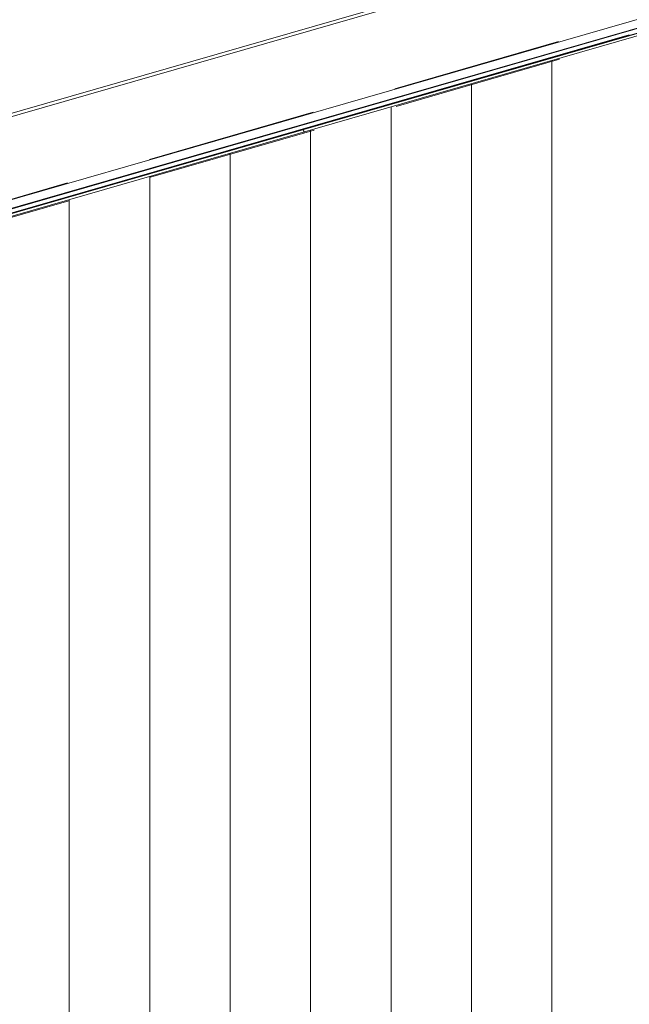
# Model space of a CAD drawing. Header units: millimetres. Extents: x -65 to 293624, y -1905 to 31061.
# Tile 48 of 256: x 35589 to 36347, y 17034 to 18259. Entities that reach past the tile are written whole.
import ezdxf

# ---------------------------------------------------------------- set-up
doc = ezdxf.new("R2010")
doc.units = ezdxf.units.MM
doc.header["$MEASUREMENT"] = 0
doc.linetypes.add('Hidden Line', pattern=[317.5, 211.666667, -105.833333])
for name, color, linetype in [('00 2D joon.AR', 7, 'Continuous'), ('1247 Fassaadi valgusti.AR', 7, 'Continuous'), ('1263 Katuse alusserv.AR', 7, 'Continuous'), ('1264 Katusevarustus.AR', 7, 'Continuous')]:
    doc.layers.add(name, color=color, linetype=linetype)

# ---------------------------------------------------------------- blocks, each defined once
blk = doc.blocks.new('*X255', base_point=(-38239, 12361.4))
at = {"layer": '1263 Katuse alusserv.AR', "color": 7, "linetype": 'Continuous', "lineweight": 13}
blk.add_line((35941.6, 18122.2), (35942.3, 18119.3), dxfattribs=at)
blk.add_point((35942.3, 18119.3), dxfattribs=at)
blk.add_point((35942.3, 18119.3), dxfattribs=at)
blk.add_point((35942.3, 18119.3), dxfattribs=at)
blk.add_point((35942.3, 18119.3), dxfattribs=at)
blk = doc.blocks.new('*X256', base_point=(-38239, 12361.4))
at = {"layer": '1263 Katuse alusserv.AR', "color": 7, "linetype": 'Continuous', "lineweight": 13}
blk.add_line((35941.6, 18122.2), (35942.3, 18119.3), dxfattribs=at)
blk.add_point((35942.3, 18119.3), dxfattribs=at)
blk.add_point((35942.3, 18119.3), dxfattribs=at)
blk.add_point((35942.3, 18119.3), dxfattribs=at)
blk.add_point((35942.3, 18119.3), dxfattribs=at)
blk = doc.blocks.new('*X261', base_point=(-38239, 12361.4))
at = {"layer": '1263 Katuse alusserv.AR', "color": 7, "linetype": 'Continuous', "lineweight": 13}
for p, q in [((36250.6, 18208.2), (36250.6, 18144.9)), ((36250.6, 18208.2), (36250.6, 18144.9)), ((36150.6, 18179.4), (36150.6, 18144.9)), ((36150.6, 18179.4), (36150.6, 18144.9)), ((36050.6, 18150.5), (36050.6, 18144.9)), ((36050.6, 18150.5), (36050.6, 18144.9)), ((36050.6, 18144.9), (36050.6, 18080.9)), ((36050.6, 18144.9), (36050.6, 18080.9)), ((36150.6, 18144.9), (36150.6, 18080.9)), ((36150.6, 18144.9), (36150.6, 18080.9)), ((36250.6, 18144.9), (36250.6, 18080.9)), ((36250.6, 18144.9), (36250.6, 18080.9)), ((35950.6, 18121.7), (35950.6, 18080.9)), ((35950.6, 18121.7), (35950.6, 18080.9)), ((35850.6, 18092.8), (35850.6, 18080.9)), ((35850.6, 18092.8), (35850.6, 18080.9)), ((35850.6, 18080.9), (35850.6, 18017)), ((35850.6, 18080.9), (35850.6, 18017)), ((35950.6, 18080.9), (35950.6, 18017)), ((35950.6, 18080.9), (35950.6, 18017)), ((36050.6, 18080.9), (36050.6, 18017)), ((36050.6, 18080.9), (36050.6, 18017)), ((36150.6, 18080.9), (36150.6, 18017)), ((36150.6, 18080.9), (36150.6, 18017)), ((36250.6, 18080.9), (36250.6, 18017)), ((36250.6, 18080.9), (36250.6, 18017)), ((35750.6, 18064), (35750.6, 18017)), ((35750.6, 18064), (35750.6, 18017)), ((35650.6, 18035.2), (35650.6, 18017)), ((35650.6, 18035.2), (35650.6, 18017)), ((35650.6, 18017), (35650.6, 17953.1)), ((35650.6, 18017), (35650.6, 17953.1)), ((35750.6, 18017), (35750.6, 17953.1)), ((35750.6, 18017), (35750.6, 17953.1)), ((35850.6, 18017), (35850.6, 17953.1)), ((35850.6, 18017), (35850.6, 17953.1)), ((35950.6, 18017), (35950.6, 17953.1)), ((35950.6, 18017), (35950.6, 17953.1)), ((36050.6, 18017), (36050.6, 17953.1)), ((36050.6, 18017), (36050.6, 17953.1)), ((36150.6, 18017), (36150.6, 17953.1)), ((36150.6, 18017), (36150.6, 17953.1)), ((36250.6, 18017), (36250.6, 17953.1)), ((36250.6, 18017), (36250.6, 17953.1)), ((35650.6, 17953.1), (35650.6, 17889.2)), ((35650.6, 17953.1), (35650.6, 17889.2)), ((35750.6, 17953.1), (35750.6, 17889.2)), ((35750.6, 17953.1), (35750.6, 17889.2)), ((35850.6, 17953.1), (35850.6, 17889.2)), ((35850.6, 17953.1), (35850.6, 17889.2)), ((35950.6, 17953.1), (35950.6, 17889.2)), ((35950.6, 17953.1), (35950.6, 17889.2)), ((36050.6, 17953.1), (36050.6, 17889.2)), ((36050.6, 17953.1), (36050.6, 17889.2)), ((36150.6, 17953.1), (36150.6, 17889.2)), ((36150.6, 17953.1), (36150.6, 17889.2)), ((36250.6, 17953.1), (36250.6, 17889.2)), ((36250.6, 17953.1), (36250.6, 17889.2)), ((35650.6, 17889.2), (35650.6, 17825.3)), ((35650.6, 17889.2), (35650.6, 17825.3)), ((35750.6, 17889.2), (35750.6, 17825.3)), ((35750.6, 17889.2), (35750.6, 17825.3)), ((35850.6, 17889.2), (35850.6, 17825.3)), ((35850.6, 17889.2), (35850.6, 17825.3)), ((35950.6, 17889.2), (35950.6, 17825.3)), ((35950.6, 17889.2), (35950.6, 17825.3)), ((36050.6, 17889.2), (36050.6, 17825.3)), ((36050.6, 17889.2), (36050.6, 17825.3)), ((36150.6, 17889.2), (36150.6, 17825.3)), ((36150.6, 17889.2), (36150.6, 17825.3)), ((36250.6, 17889.2), (36250.6, 17825.3)), ((36250.6, 17889.2), (36250.6, 17825.3)), ((35650.6, 17825.3), (35650.6, 17761.4)), ((35650.6, 17825.3), (35650.6, 17761.4)), ((35750.6, 17825.3), (35750.6, 17761.4)), ((35750.6, 17825.3), (35750.6, 17761.4)), ((35850.6, 17825.3), (35850.6, 17761.4)), ((35850.6, 17825.3), (35850.6, 17761.4)), ((35950.6, 17825.3), (35950.6, 17761.4)), ((35950.6, 17825.3), (35950.6, 17761.4)), ((36050.6, 17825.3), (36050.6, 17761.4)), ((36050.6, 17825.3), (36050.6, 17761.4)), ((36150.6, 17825.3), (36150.6, 17761.4)), ((36150.6, 17825.3), (36150.6, 17761.4)), ((36250.6, 17825.3), (36250.6, 17761.4)), ((36250.6, 17825.3), (36250.6, 17761.4)), ((35650.6, 17761.4), (35650.6, 17697.4)), ((35650.6, 17761.4), (35650.6, 17697.4)), ((35750.6, 17761.4), (35750.6, 17697.4)), ((35750.6, 17761.4), (35750.6, 17697.4)), ((35850.6, 17761.4), (35850.6, 17697.4)), ((35850.6, 17761.4), (35850.6, 17697.4)), ((35950.6, 17761.4), (35950.6, 17697.4)), ((35950.6, 17761.4), (35950.6, 17697.4)), ((36050.6, 17761.4), (36050.6, 17697.4)), ((36050.6, 17761.4), (36050.6, 17697.4)), ((36150.6, 17761.4), (36150.6, 17697.4)), ((36150.6, 17761.4), (36150.6, 17697.4)), ((36250.6, 17761.4), (36250.6, 17697.4)), ((36250.6, 17761.4), (36250.6, 17697.4)), ((35650.6, 17697.4), (35650.6, 17633.5)), ((35650.6, 17697.4), (35650.6, 17633.5)), ((35750.6, 17697.4), (35750.6, 17633.5)), ((35750.6, 17697.4), (35750.6, 17633.5)), ((35850.6, 17697.4), (35850.6, 17633.5)), ((35850.6, 17697.4), (35850.6, 17633.5)), ((35950.6, 17697.4), (35950.6, 17633.5)), ((35950.6, 17697.4), (35950.6, 17633.5)), ((36050.6, 17697.4), (36050.6, 17633.5)), ((36050.6, 17697.4), (36050.6, 17633.5)), ((36150.6, 17697.4), (36150.6, 17633.5)), ((36150.6, 17697.4), (36150.6, 17633.5)), ((36250.6, 17697.4), (36250.6, 17633.5)), ((36250.6, 17697.4), (36250.6, 17633.5)), ((35650.6, 17633.5), (35650.6, 17569.6)), ((35650.6, 17633.5), (35650.6, 17569.6)), ((35750.6, 17633.5), (35750.6, 17569.6)), ((35750.6, 17633.5), (35750.6, 17569.6)), ((35850.6, 17633.5), (35850.6, 17569.6)), ((35850.6, 17633.5), (35850.6, 17569.6)), ((35950.6, 17633.5), (35950.6, 17569.6)), ((35950.6, 17633.5), (35950.6, 17569.6)), ((36050.6, 17633.5), (36050.6, 17569.6)), ((36050.6, 17633.5), (36050.6, 17569.6)), ((36150.6, 17633.5), (36150.6, 17569.6)), ((36150.6, 17633.5), (36150.6, 17569.6)), ((36250.6, 17633.5), (36250.6, 17569.6)), ((36250.6, 17633.5), (36250.6, 17569.6)), ((35650.6, 17569.6), (35650.6, 17505.7)), ((35650.6, 17569.6), (35650.6, 17505.7)), ((35750.6, 17569.6), (35750.6, 17505.7)), ((35750.6, 17569.6), (35750.6, 17505.7)), ((35850.6, 17569.6), (35850.6, 17505.7)), ((35850.6, 17569.6), (35850.6, 17505.7)), ((35950.6, 17569.6), (35950.6, 17505.7)), ((35950.6, 17569.6), (35950.6, 17505.7)), ((36050.6, 17569.6), (36050.6, 17505.7)), ((36050.6, 17569.6), (36050.6, 17505.7)), ((36150.6, 17569.6), (36150.6, 17505.7)), ((36150.6, 17569.6), (36150.6, 17505.7)), ((36250.6, 17569.6), (36250.6, 17505.7)), ((36250.6, 17569.6), (36250.6, 17505.7)), ((35650.6, 17505.7), (35650.6, 17441.8)), ((35650.6, 17505.7), (35650.6, 17441.8)), ((35750.6, 17505.7), (35750.6, 17441.8)), ((35750.6, 17505.7), (35750.6, 17441.8)), ((35850.6, 17505.7), (35850.6, 17441.8)), ((35850.6, 17505.7), (35850.6, 17441.8)), ((35950.6, 17505.7), (35950.6, 17441.8)), ((35950.6, 17505.7), (35950.6, 17441.8)), ((36050.6, 17505.7), (36050.6, 17441.8)), ((36050.6, 17505.7), (36050.6, 17441.8)), ((36150.6, 17505.7), (36150.6, 17441.8)), ((36150.6, 17505.7), (36150.6, 17441.8)), ((36250.6, 17505.7), (36250.6, 17441.8)), ((36250.6, 17505.7), (36250.6, 17441.8)), ((35650.6, 17441.8), (35650.6, 17377.9)), ((35650.6, 17441.8), (35650.6, 17377.9)), ((35750.6, 17441.8), (35750.6, 17377.9)), ((35750.6, 17441.8), (35750.6, 17377.9)), ((35850.6, 17441.8), (35850.6, 17377.9)), ((35850.6, 17441.8), (35850.6, 17377.9)), ((35950.6, 17441.8), (35950.6, 17377.9)), ((35950.6, 17441.8), (35950.6, 17377.9)), ((36050.6, 17441.8), (36050.6, 17377.9)), ((36050.6, 17441.8), (36050.6, 17377.9)), ((36150.6, 17441.8), (36150.6, 17377.9)), ((36150.6, 17441.8), (36150.6, 17377.9)), ((36250.6, 17441.8), (36250.6, 17377.9)), ((36250.6, 17441.8), (36250.6, 17377.9)), ((35650.6, 17377.9), (35650.6, 17313.9)), ((35650.6, 17377.9), (35650.6, 17313.9)), ((35750.6, 17377.9), (35750.6, 17313.9)), ((35750.6, 17377.9), (35750.6, 17313.9)), ((35850.6, 17377.9), (35850.6, 17313.9)), ((35850.6, 17377.9), (35850.6, 17313.9)), ((35950.6, 17377.9), (35950.6, 17313.9)), ((35950.6, 17377.9), (35950.6, 17313.9)), ((36050.6, 17377.9), (36050.6, 17313.9)), ((36050.6, 17377.9), (36050.6, 17313.9)), ((36150.6, 17377.9), (36150.6, 17313.9)), ((36150.6, 17377.9), (36150.6, 17313.9)), ((36250.6, 17377.9), (36250.6, 17313.9)), ((36250.6, 17377.9), (36250.6, 17313.9)), ((35650.6, 17313.9), (35650.6, 17250)), ((35650.6, 17313.9), (35650.6, 17250)), ((35750.6, 17313.9), (35750.6, 17250)), ((35750.6, 17313.9), (35750.6, 17250)), ((35850.6, 17313.9), (35850.6, 17250)), ((35850.6, 17313.9), (35850.6, 17250)), ((35950.6, 17313.9), (35950.6, 17250)), ((35950.6, 17313.9), (35950.6, 17250)), ((36050.6, 17313.9), (36050.6, 17250)), ((36050.6, 17313.9), (36050.6, 17250)), ((36150.6, 17313.9), (36150.6, 17250)), ((36150.6, 17313.9), (36150.6, 17250)), ((36250.6, 17313.9), (36250.6, 17250)), ((36250.6, 17313.9), (36250.6, 17250)), ((35650.6, 17250), (35650.6, 17186.1)), ((35650.6, 17250), (35650.6, 17186.1)), ((35750.6, 17250), (35750.6, 17186.1)), ((35750.6, 17250), (35750.6, 17186.1)), ((35850.6, 17250), (35850.6, 17186.1)), ((35850.6, 17250), (35850.6, 17186.1)), ((35950.6, 17250), (35950.6, 17186.1)), ((35950.6, 17250), (35950.6, 17186.1)), ((36050.6, 17250), (36050.6, 17186.1)), ((36050.6, 17250), (36050.6, 17186.1)), ((36150.6, 17250), (36150.6, 17186.1)), ((36150.6, 17250), (36150.6, 17186.1)), ((36250.6, 17250), (36250.6, 17186.1)), ((36250.6, 17250), (36250.6, 17186.1)), ((35650.6, 17186.1), (35650.6, 17122.2)), ((35650.6, 17186.1), (35650.6, 17122.2)), ((35750.6, 17186.1), (35750.6, 17122.2)), ((35750.6, 17186.1), (35750.6, 17122.2)), ((35850.6, 17186.1), (35850.6, 17122.2)), ((35850.6, 17186.1), (35850.6, 17122.2)), ((35950.6, 17186.1), (35950.6, 17122.2)), ((35950.6, 17186.1), (35950.6, 17122.2)), ((36050.6, 17186.1), (36050.6, 17122.2)), ((36050.6, 17186.1), (36050.6, 17122.2)), ((36150.6, 17186.1), (36150.6, 17122.2)), ((36150.6, 17186.1), (36150.6, 17122.2)), ((36250.6, 17186.1), (36250.6, 17122.2)), ((36250.6, 17186.1), (36250.6, 17122.2)), ((35650.6, 17122.2), (35650.6, 17058.3)), ((35650.6, 17122.2), (35650.6, 17058.3)), ((35750.6, 17122.2), (35750.6, 17058.3)), ((35750.6, 17122.2), (35750.6, 17058.3)), ((35850.6, 17122.2), (35850.6, 17058.3)), ((35850.6, 17122.2), (35850.6, 17058.3)), ((35950.6, 17122.2), (35950.6, 17058.3)), ((35950.6, 17122.2), (35950.6, 17058.3)), ((36050.6, 17122.2), (36050.6, 17058.3)), ((36050.6, 17122.2), (36050.6, 17058.3)), ((36150.6, 17122.2), (36150.6, 17058.3)), ((36150.6, 17122.2), (36150.6, 17058.3)), ((36250.6, 17122.2), (36250.6, 17058.3)), ((36250.6, 17122.2), (36250.6, 17058.3)), ((35650.6, 17058.3), (35650.6, 16994.4)), ((35650.6, 17058.3), (35650.6, 16994.4)), ((35750.6, 17058.3), (35750.6, 16994.4)), ((35750.6, 17058.3), (35750.6, 16994.4)), ((35850.6, 17058.3), (35850.6, 16994.4)), ((35850.6, 17058.3), (35850.6, 16994.4)), ((35950.6, 17058.3), (35950.6, 16994.4)), ((35950.6, 17058.3), (35950.6, 16994.4)), ((36050.6, 17058.3), (36050.6, 16994.4)), ((36050.6, 17058.3), (36050.6, 16994.4)), ((36150.6, 17058.3), (36150.6, 16994.4)), ((36150.6, 17058.3), (36150.6, 16994.4)), ((36250.6, 17058.3), (36250.6, 16994.4)), ((36250.6, 17058.3), (36250.6, 16994.4))]:
    blk.add_line(p, q, dxfattribs=at)
blk = doc.blocks.new('*X262', base_point=(-38239, 12361.4))
at = {"layer": '1263 Katuse alusserv.AR', "color": 7, "linetype": 'Continuous', "lineweight": 13}
for p, q in [((36250.6, 18208.2), (36250.6, 18144.9)), ((36250.6, 18208.2), (36250.6, 18144.9)), ((36150.6, 18179.4), (36150.6, 18144.9)), ((36150.6, 18179.4), (36150.6, 18144.9)), ((36050.6, 18150.5), (36050.6, 18144.9)), ((36050.6, 18150.5), (36050.6, 18144.9)), ((36050.6, 18144.9), (36050.6, 18080.9)), ((36050.6, 18144.9), (36050.6, 18080.9)), ((36150.6, 18144.9), (36150.6, 18080.9)), ((36150.6, 18144.9), (36150.6, 18080.9)), ((36250.6, 18144.9), (36250.6, 18080.9)), ((36250.6, 18144.9), (36250.6, 18080.9)), ((35950.6, 18121.7), (35950.6, 18080.9)), ((35950.6, 18121.7), (35950.6, 18080.9)), ((35850.6, 18092.8), (35850.6, 18080.9)), ((35850.6, 18092.8), (35850.6, 18080.9)), ((35850.6, 18080.9), (35850.6, 18017)), ((35850.6, 18080.9), (35850.6, 18017)), ((35950.6, 18080.9), (35950.6, 18017)), ((35950.6, 18080.9), (35950.6, 18017)), ((36050.6, 18080.9), (36050.6, 18017)), ((36050.6, 18080.9), (36050.6, 18017)), ((36150.6, 18080.9), (36150.6, 18017)), ((36150.6, 18080.9), (36150.6, 18017)), ((36250.6, 18080.9), (36250.6, 18017)), ((36250.6, 18080.9), (36250.6, 18017)), ((35750.6, 18064), (35750.6, 18017)), ((35750.6, 18064), (35750.6, 18017)), ((35650.6, 18035.2), (35650.6, 18017)), ((35650.6, 18035.2), (35650.6, 18017)), ((35650.6, 18017), (35650.6, 17953.1)), ((35650.6, 18017), (35650.6, 17953.1)), ((35750.6, 18017), (35750.6, 17953.1)), ((35750.6, 18017), (35750.6, 17953.1)), ((35850.6, 18017), (35850.6, 17953.1)), ((35850.6, 18017), (35850.6, 17953.1)), ((35950.6, 18017), (35950.6, 17953.1)), ((35950.6, 18017), (35950.6, 17953.1)), ((36050.6, 18017), (36050.6, 17953.1)), ((36050.6, 18017), (36050.6, 17953.1)), ((36150.6, 18017), (36150.6, 17953.1)), ((36150.6, 18017), (36150.6, 17953.1)), ((36250.6, 18017), (36250.6, 17953.1)), ((36250.6, 18017), (36250.6, 17953.1)), ((35650.6, 17953.1), (35650.6, 17889.2)), ((35650.6, 17953.1), (35650.6, 17889.2)), ((35750.6, 17953.1), (35750.6, 17889.2)), ((35750.6, 17953.1), (35750.6, 17889.2)), ((35850.6, 17953.1), (35850.6, 17889.2)), ((35850.6, 17953.1), (35850.6, 17889.2)), ((35950.6, 17953.1), (35950.6, 17889.2)), ((35950.6, 17953.1), (35950.6, 17889.2)), ((36050.6, 17953.1), (36050.6, 17889.2)), ((36050.6, 17953.1), (36050.6, 17889.2)), ((36150.6, 17953.1), (36150.6, 17889.2)), ((36150.6, 17953.1), (36150.6, 17889.2)), ((36250.6, 17953.1), (36250.6, 17889.2)), ((36250.6, 17953.1), (36250.6, 17889.2)), ((35650.6, 17889.2), (35650.6, 17825.3)), ((35650.6, 17889.2), (35650.6, 17825.3)), ((35750.6, 17889.2), (35750.6, 17825.3)), ((35750.6, 17889.2), (35750.6, 17825.3)), ((35850.6, 17889.2), (35850.6, 17825.3)), ((35850.6, 17889.2), (35850.6, 17825.3)), ((35950.6, 17889.2), (35950.6, 17825.3)), ((35950.6, 17889.2), (35950.6, 17825.3)), ((36050.6, 17889.2), (36050.6, 17825.3)), ((36050.6, 17889.2), (36050.6, 17825.3)), ((36150.6, 17889.2), (36150.6, 17825.3)), ((36150.6, 17889.2), (36150.6, 17825.3)), ((36250.6, 17889.2), (36250.6, 17825.3)), ((36250.6, 17889.2), (36250.6, 17825.3)), ((35650.6, 17825.3), (35650.6, 17761.4)), ((35650.6, 17825.3), (35650.6, 17761.4)), ((35750.6, 17825.3), (35750.6, 17761.4)), ((35750.6, 17825.3), (35750.6, 17761.4)), ((35850.6, 17825.3), (35850.6, 17761.4)), ((35850.6, 17825.3), (35850.6, 17761.4)), ((35950.6, 17825.3), (35950.6, 17761.4)), ((35950.6, 17825.3), (35950.6, 17761.4)), ((36050.6, 17825.3), (36050.6, 17761.4)), ((36050.6, 17825.3), (36050.6, 17761.4)), ((36150.6, 17825.3), (36150.6, 17761.4)), ((36150.6, 17825.3), (36150.6, 17761.4)), ((36250.6, 17825.3), (36250.6, 17761.4)), ((36250.6, 17825.3), (36250.6, 17761.4)), ((35650.6, 17761.4), (35650.6, 17697.4)), ((35650.6, 17761.4), (35650.6, 17697.4)), ((35750.6, 17761.4), (35750.6, 17697.4)), ((35750.6, 17761.4), (35750.6, 17697.4)), ((35850.6, 17761.4), (35850.6, 17697.4)), ((35850.6, 17761.4), (35850.6, 17697.4)), ((35950.6, 17761.4), (35950.6, 17697.4)), ((35950.6, 17761.4), (35950.6, 17697.4)), ((36050.6, 17761.4), (36050.6, 17697.4)), ((36050.6, 17761.4), (36050.6, 17697.4)), ((36150.6, 17761.4), (36150.6, 17697.4)), ((36150.6, 17761.4), (36150.6, 17697.4)), ((36250.6, 17761.4), (36250.6, 17697.4)), ((36250.6, 17761.4), (36250.6, 17697.4)), ((35650.6, 17697.4), (35650.6, 17633.5)), ((35650.6, 17697.4), (35650.6, 17633.5)), ((35750.6, 17697.4), (35750.6, 17633.5)), ((35750.6, 17697.4), (35750.6, 17633.5)), ((35850.6, 17697.4), (35850.6, 17633.5)), ((35850.6, 17697.4), (35850.6, 17633.5)), ((35950.6, 17697.4), (35950.6, 17633.5)), ((35950.6, 17697.4), (35950.6, 17633.5)), ((36050.6, 17697.4), (36050.6, 17633.5)), ((36050.6, 17697.4), (36050.6, 17633.5)), ((36150.6, 17697.4), (36150.6, 17633.5)), ((36150.6, 17697.4), (36150.6, 17633.5)), ((36250.6, 17697.4), (36250.6, 17633.5)), ((36250.6, 17697.4), (36250.6, 17633.5)), ((35650.6, 17633.5), (35650.6, 17569.6)), ((35650.6, 17633.5), (35650.6, 17569.6)), ((35750.6, 17633.5), (35750.6, 17569.6)), ((35750.6, 17633.5), (35750.6, 17569.6)), ((35850.6, 17633.5), (35850.6, 17569.6)), ((35850.6, 17633.5), (35850.6, 17569.6)), ((35950.6, 17633.5), (35950.6, 17569.6)), ((35950.6, 17633.5), (35950.6, 17569.6)), ((36050.6, 17633.5), (36050.6, 17569.6)), ((36050.6, 17633.5), (36050.6, 17569.6)), ((36150.6, 17633.5), (36150.6, 17569.6)), ((36150.6, 17633.5), (36150.6, 17569.6)), ((36250.6, 17633.5), (36250.6, 17569.6)), ((36250.6, 17633.5), (36250.6, 17569.6)), ((35650.6, 17569.6), (35650.6, 17505.7)), ((35650.6, 17569.6), (35650.6, 17505.7)), ((35750.6, 17569.6), (35750.6, 17505.7)), ((35750.6, 17569.6), (35750.6, 17505.7)), ((35850.6, 17569.6), (35850.6, 17505.7)), ((35850.6, 17569.6), (35850.6, 17505.7)), ((35950.6, 17569.6), (35950.6, 17505.7)), ((35950.6, 17569.6), (35950.6, 17505.7)), ((36050.6, 17569.6), (36050.6, 17505.7)), ((36050.6, 17569.6), (36050.6, 17505.7)), ((36150.6, 17569.6), (36150.6, 17505.7)), ((36150.6, 17569.6), (36150.6, 17505.7)), ((36250.6, 17569.6), (36250.6, 17505.7)), ((36250.6, 17569.6), (36250.6, 17505.7)), ((35650.6, 17505.7), (35650.6, 17441.8)), ((35650.6, 17505.7), (35650.6, 17441.8)), ((35750.6, 17505.7), (35750.6, 17441.8)), ((35750.6, 17505.7), (35750.6, 17441.8)), ((35850.6, 17505.7), (35850.6, 17441.8)), ((35850.6, 17505.7), (35850.6, 17441.8)), ((35950.6, 17505.7), (35950.6, 17441.8)), ((35950.6, 17505.7), (35950.6, 17441.8)), ((36050.6, 17505.7), (36050.6, 17441.8)), ((36050.6, 17505.7), (36050.6, 17441.8)), ((36150.6, 17505.7), (36150.6, 17441.8)), ((36150.6, 17505.7), (36150.6, 17441.8)), ((36250.6, 17505.7), (36250.6, 17441.8)), ((36250.6, 17505.7), (36250.6, 17441.8)), ((35650.6, 17441.8), (35650.6, 17377.9)), ((35650.6, 17441.8), (35650.6, 17377.9)), ((35750.6, 17441.8), (35750.6, 17377.9)), ((35750.6, 17441.8), (35750.6, 17377.9)), ((35850.6, 17441.8), (35850.6, 17377.9)), ((35850.6, 17441.8), (35850.6, 17377.9)), ((35950.6, 17441.8), (35950.6, 17377.9)), ((35950.6, 17441.8), (35950.6, 17377.9)), ((36050.6, 17441.8), (36050.6, 17377.9)), ((36050.6, 17441.8), (36050.6, 17377.9)), ((36150.6, 17441.8), (36150.6, 17377.9)), ((36150.6, 17441.8), (36150.6, 17377.9)), ((36250.6, 17441.8), (36250.6, 17377.9)), ((36250.6, 17441.8), (36250.6, 17377.9)), ((35650.6, 17377.9), (35650.6, 17313.9)), ((35650.6, 17377.9), (35650.6, 17313.9)), ((35750.6, 17377.9), (35750.6, 17313.9)), ((35750.6, 17377.9), (35750.6, 17313.9)), ((35850.6, 17377.9), (35850.6, 17313.9)), ((35850.6, 17377.9), (35850.6, 17313.9)), ((35950.6, 17377.9), (35950.6, 17313.9)), ((35950.6, 17377.9), (35950.6, 17313.9)), ((36050.6, 17377.9), (36050.6, 17313.9)), ((36050.6, 17377.9), (36050.6, 17313.9)), ((36150.6, 17377.9), (36150.6, 17313.9)), ((36150.6, 17377.9), (36150.6, 17313.9)), ((36250.6, 17377.9), (36250.6, 17313.9)), ((36250.6, 17377.9), (36250.6, 17313.9)), ((35650.6, 17313.9), (35650.6, 17250)), ((35650.6, 17313.9), (35650.6, 17250)), ((35750.6, 17313.9), (35750.6, 17250)), ((35750.6, 17313.9), (35750.6, 17250)), ((35850.6, 17313.9), (35850.6, 17250)), ((35850.6, 17313.9), (35850.6, 17250)), ((35950.6, 17313.9), (35950.6, 17250)), ((35950.6, 17313.9), (35950.6, 17250)), ((36050.6, 17313.9), (36050.6, 17250)), ((36050.6, 17313.9), (36050.6, 17250)), ((36150.6, 17313.9), (36150.6, 17250)), ((36150.6, 17313.9), (36150.6, 17250)), ((36250.6, 17313.9), (36250.6, 17250)), ((36250.6, 17313.9), (36250.6, 17250)), ((35650.6, 17250), (35650.6, 17186.1)), ((35650.6, 17250), (35650.6, 17186.1)), ((35750.6, 17250), (35750.6, 17186.1)), ((35750.6, 17250), (35750.6, 17186.1)), ((35850.6, 17250), (35850.6, 17186.1)), ((35850.6, 17250), (35850.6, 17186.1)), ((35950.6, 17250), (35950.6, 17186.1)), ((35950.6, 17250), (35950.6, 17186.1)), ((36050.6, 17250), (36050.6, 17186.1)), ((36050.6, 17250), (36050.6, 17186.1)), ((36150.6, 17250), (36150.6, 17186.1)), ((36150.6, 17250), (36150.6, 17186.1)), ((36250.6, 17250), (36250.6, 17186.1)), ((36250.6, 17250), (36250.6, 17186.1)), ((35650.6, 17186.1), (35650.6, 17122.2)), ((35650.6, 17186.1), (35650.6, 17122.2)), ((35750.6, 17186.1), (35750.6, 17122.2)), ((35750.6, 17186.1), (35750.6, 17122.2)), ((35850.6, 17186.1), (35850.6, 17122.2)), ((35850.6, 17186.1), (35850.6, 17122.2)), ((35950.6, 17186.1), (35950.6, 17122.2)), ((35950.6, 17186.1), (35950.6, 17122.2)), ((36050.6, 17186.1), (36050.6, 17122.2)), ((36050.6, 17186.1), (36050.6, 17122.2)), ((36150.6, 17186.1), (36150.6, 17122.2)), ((36150.6, 17186.1), (36150.6, 17122.2)), ((36250.6, 17186.1), (36250.6, 17122.2)), ((36250.6, 17186.1), (36250.6, 17122.2)), ((35650.6, 17122.2), (35650.6, 17058.3)), ((35650.6, 17122.2), (35650.6, 17058.3)), ((35750.6, 17122.2), (35750.6, 17058.3)), ((35750.6, 17122.2), (35750.6, 17058.3)), ((35850.6, 17122.2), (35850.6, 17058.3)), ((35850.6, 17122.2), (35850.6, 17058.3)), ((35950.6, 17122.2), (35950.6, 17058.3)), ((35950.6, 17122.2), (35950.6, 17058.3)), ((36050.6, 17122.2), (36050.6, 17058.3)), ((36050.6, 17122.2), (36050.6, 17058.3)), ((36150.6, 17122.2), (36150.6, 17058.3)), ((36150.6, 17122.2), (36150.6, 17058.3)), ((36250.6, 17122.2), (36250.6, 17058.3)), ((36250.6, 17122.2), (36250.6, 17058.3)), ((35650.6, 17058.3), (35650.6, 16994.4)), ((35650.6, 17058.3), (35650.6, 16994.4)), ((35750.6, 17058.3), (35750.6, 16994.4)), ((35750.6, 17058.3), (35750.6, 16994.4)), ((35850.6, 17058.3), (35850.6, 16994.4)), ((35850.6, 17058.3), (35850.6, 16994.4)), ((35950.6, 17058.3), (35950.6, 16994.4)), ((35950.6, 17058.3), (35950.6, 16994.4)), ((36050.6, 17058.3), (36050.6, 16994.4)), ((36050.6, 17058.3), (36050.6, 16994.4)), ((36150.6, 17058.3), (36150.6, 16994.4)), ((36150.6, 17058.3), (36150.6, 16994.4)), ((36250.6, 17058.3), (36250.6, 16994.4)), ((36250.6, 17058.3), (36250.6, 16994.4))]:
    blk.add_line(p, q, dxfattribs=at)
blk = doc.blocks.new('Section Element_243_2', base_point=(-38239, 12361.4))
at = {"layer": '1263 Katuse alusserv.AR', "color": 7, "linetype": 'Continuous', "lineweight": 13}
blk.add_line((43926.1, 20421.7), (28538.9, 15984.2), dxfattribs=at)
at = {"layer": '1263 Katuse alusserv.AR', "lineweight": 0}
for name in ['*X255', '*X256', '*X261', '*X262']:
    blk.add_blockref(name, (-38239, 12361.4), dxfattribs=at)
blk = doc.blocks.new('Section Element_248_2', base_point=(-38239, 12361.4))
at = {"layer": '1264 Katusevarustus.AR', "color": 7, "linetype": 'Continuous', "lineweight": 13}
for p, q in [((28395.2, 16072.7), (43896.7, 20538.8)), ((28397.7, 16069.5), (43896.7, 20534.8))]:
    blk.add_line(p, q, dxfattribs=at)
blk = doc.blocks.new('Section Element_259_2', base_point=(-38239, 12361.4))
at = {"layer": '1247 Fassaadi valgusti.AR', "color": 7, "linetype": 'Continuous', "lineweight": 13}
blk.add_line((34831.2, 17803), (36346.8, 18240.1), dxfattribs=at)
blk = doc.blocks.new('Section Element_1030_2', base_point=(-38239, 12361.4))
at = {"layer": '1264 Katusevarustus.AR', "color": 7, "linetype": 'Continuous', "lineweight": 13}
for p, q in [((28398.2, 15966.3), (43896.7, 20431.5)), ((28468.1, 15975.6), (43904.9, 20423.1)), ((28470.6, 15976.1), (43905.9, 20423.2)), ((32245.7, 17057.4), (43926.1, 20422.6)), ((33769.8, 17502.5), (43907.9, 20423.3)), ((33789, 17502.5), (43926.1, 20423))]:
    blk.add_line(p, q, dxfattribs=at)

msp = doc.modelspace()

# ---------------------------------------------------------------- linework, layer by layer
at = {"layer": '00 2D joon.AR', "color": 41, "linetype": 'Hidden Line', "lineweight": 13, "true_color": 0xffeda8, "flags": 128}
msp.add_lwpolyline([(43885.6, 20430.4), (28538.2, 16005.9), (28544.2, 15985.2), (43891.6, 20409.6)], close=True, dxfattribs=at)

# ---------------------------------------------------------------- block references
at = {"layer": '1247 Fassaadi valgusti.AR', "lineweight": 0}
msp.add_blockref('Section Element_259_2', (-38239, 12361.4), dxfattribs=at)
at = {"layer": '1263 Katuse alusserv.AR', "lineweight": 0}
msp.add_blockref('Section Element_243_2', (-38239, 12361.4), dxfattribs=at)
at = {"layer": '1264 Katusevarustus.AR', "lineweight": 0}
for name in ['Section Element_248_2', 'Section Element_1030_2']:
    msp.add_blockref(name, (-38239, 12361.4), dxfattribs=at)

doc.saveas('drawing.dxf')
